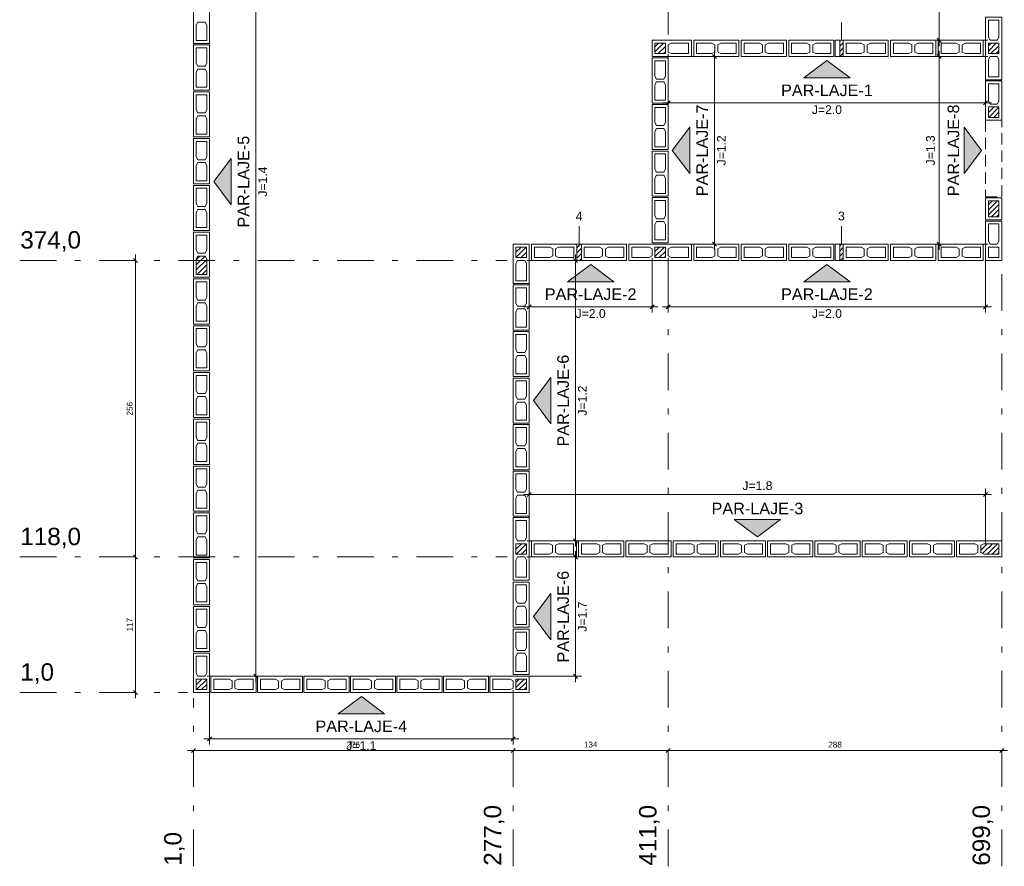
# Model space of a CAD drawing. Header units: millimetres. Extents: x 337 to 624, y -381 to -65.
# Tile 128 of 138: x 469 to 486, y -92 to -78. Entities that reach past the tile are written whole.
import ezdxf

# ---------------------------------------------------------------- set-up
doc = ezdxf.new("R2010")
doc.units = ezdxf.units.MM
doc.header["$MEASUREMENT"] = 0
doc.linetypes.add('DASHDOT2', pattern=[1.27, 0.635, -0.3175, 0, -0.3175])
doc.linetypes.add('JIS_02_2.0', pattern=[0.3, 0.2, -0.1])
for name, color, linetype, lineweight in [('Cotas', 7, 'Continuous', 5), ('Nível 1', 142, 'Continuous', 0), ('PA-Ajustes', 8, 'Continuous', 5), ('PA-Eixos', 9, 'DASHDOT2', 13), ('PA-Graute', 8, 'Continuous', 0), ('PA-Portas', 2, 'JIS_02_2.0', 0), ('PE-Contrafiamento L', 1, 'Continuous', 13), ('PE-Contrafiamento T', 1, 'Continuous', 5), ('PE-Inteiro', 7, 'Continuous', 5), ('PE-Meio', 1, 'Continuous', 5), ('PE-Pastilha', 3, 'Continuous', 5), ('PE-Textos paredes', 7, 'Continuous', 5), ('Texto da cota', 7, 'Continuous', 0), ('Textos', 7, 'Continuous', 5)]:
    doc.layers.add(name, color=color, linetype=linetype, lineweight=lineweight)
doc.styles.add('Arial', font='arial.ttf')
pattern_1 = [(45, (528.147453, -200.407276), (-0.044194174, 0.044194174), [])]

msp = doc.modelspace()

# ---------------------------------------------------------------- hatches: boundary and pattern name
at = {"layer": 'PA-Ajustes', "linetype": 'Continuous'}
h = msp.add_hatch(dxfattribs=at)
h.set_pattern_fill('ANSI31', color=8, scale=0.5, style=0)
h.set_pattern_definition(pattern_1)
h.paths.add_polyline_path([(483.3077, -77.9133), (483.3077, -78.1933), (483.3677, -78.1933), (483.3677, -77.9133)])
h = msp.add_hatch(dxfattribs=at)
h.set_pattern_fill('ANSI31', color=8, scale=0.5, style=0)
h.set_pattern_definition(pattern_1)
h.paths.add_polyline_path([(478.7675, -81.4333), (478.7675, -81.7133), (478.8477, -81.7133), (478.8477, -81.4333)])
h = msp.add_hatch(dxfattribs=at)
h.set_pattern_fill('ANSI31', color=8, scale=0.5, style=0)
h.set_pattern_definition(pattern_1)
h.paths.add_polyline_path([(483.3077, -81.4333), (483.3077, -81.7133), (483.3677, -81.7133), (483.3677, -81.4333)])
at = {"layer": 'PA-Graute', "linetype": 'Continuous'}
h = msp.add_hatch(dxfattribs=at)
h.set_pattern_fill('ANSI31', color=8, scale=0.5, style=0)
h.set_pattern_definition(pattern_1)
h.paths.add_polyline_path([(480.1177, -77.9633), (480.2977, -77.9633), (480.2977, -78.1433), (480.1177, -78.1433)])
h = msp.add_hatch(dxfattribs=at)
h.set_pattern_fill('ANSI31', color=8, scale=0.5, style=0)
h.set_pattern_definition(pattern_1)
h.paths.add_polyline_path([(485.8777, -78.1433), (485.8777, -77.9633), (486.0577, -77.9633), (486.0577, -78.1433)])
h = msp.add_hatch(dxfattribs=at)
h.set_pattern_fill('ANSI31', color=8, scale=0.5, style=0)
h.set_pattern_definition(pattern_1)
h.paths.add_polyline_path([(485.8777, -79.2433), (485.8777, -79.0633), (486.0577, -79.0633), (486.0577, -79.2433)])
h = msp.add_hatch(dxfattribs=at)
h.set_pattern_fill('ANSI31', color=8, scale=0.5, style=0)
h.set_pattern_definition(pattern_1)
h.paths.add_polyline_path([(486.0577, -80.6833), (486.0577, -80.9633), (485.8777, -80.9633), (485.8777, -80.6833)])
h = msp.add_hatch(dxfattribs=at)
h.set_pattern_fill('ANSI31', color=8, scale=0.5, style=0)
h.set_pattern_definition(pattern_1)
h.paths.add_polyline_path([(477.8975, -81.4833), (477.8975, -81.6633), (477.7175, -81.6633), (477.7175, -81.4833)])
h = msp.add_hatch(dxfattribs=at)
h.set_pattern_fill('ANSI31', color=8, scale=0.5, style=0)
h.set_pattern_definition(pattern_1)
h.paths.add_polyline_path([(480.2977, -81.6633), (480.1177, -81.6633), (480.1177, -81.4833), (480.2977, -81.4833)])
h = msp.add_hatch(dxfattribs=at)
h.set_pattern_fill('ANSI31', color=8, scale=0.5, style=0)
h.set_pattern_definition(pattern_1)
h.paths.add_polyline_path([(472.1975, -81.9548), (472.1975, -81.6918), (472.2255, -81.6398), (472.3495, -81.6398), (472.3775, -81.6918), (472.3775, -81.9548)])
h = msp.add_hatch(dxfattribs=at)
h.set_pattern_fill('ANSI31', color=8, scale=0.5, style=0)
h.set_pattern_definition(pattern_1)
h.paths.add_polyline_path([(477.8975, -86.6035), (477.8975, -86.7835), (477.7175, -86.7835), (477.7175, -86.6035)])
h = msp.add_hatch(dxfattribs=at)
h.set_pattern_fill('ANSI31', color=8, scale=0.5, style=0)
h.set_pattern_definition(pattern_1)
h.paths.add_polyline_path([(486.0577, -86.7835), (485.7947, -86.7835), (485.7427, -86.7555), (485.7427, -86.6315), (485.7947, -86.6035), (486.0577, -86.6035)])
h = msp.add_hatch(dxfattribs=at)
h.set_pattern_fill('ANSI31', color=8, scale=0.5, style=0)
h.set_pattern_definition(pattern_1)
h.paths.add_polyline_path([(472.1975, -89.1235), (472.1975, -88.9435), (472.3775, -88.9435), (472.3775, -89.1235)])
h = msp.add_hatch(dxfattribs=at)
h.set_pattern_fill('ANSI31', color=8, scale=0.5, style=0)
h.set_pattern_definition(pattern_1)
h.paths.add_polyline_path([(477.8975, -89.1235), (477.7175, -89.1235), (477.7175, -88.9435), (477.8975, -88.9435)])
at = {"layer": 'PE-Textos paredes', "linetype": 'Continuous'}
for points in [[(483.0877, -78.2633), (482.6877, -78.5633), (483.4877, -78.5633)], [(480.4177, -79.8133), (480.7177, -80.2133), (480.7177, -79.4133)], [(485.7577, -79.8133), (485.4577, -80.2133), (485.4577, -79.4133)], [(472.4975, -80.3534), (472.7975, -80.7534), (472.7975, -79.9534)], [(479.0076, -81.7833), (478.6076, -82.0833), (479.4076, -82.0833)], [(483.0877, -81.7833), (482.6877, -82.0833), (483.4877, -82.0833)], [(478.0175, -84.1334), (478.3175, -84.5334), (478.3175, -83.7334)], [(481.8876, -86.4835), (481.4876, -86.1835), (482.2876, -86.1835)], [(478.0175, -87.8635), (478.3175, -88.2635), (478.3175, -87.4635)], [(475.0475, -89.2435), (474.6475, -89.5435), (475.4475, -89.5435)]]:
    msp.add_hatch(color=7, dxfattribs=at).paths.add_polyline_path(points)

# ---------------------------------------------------------------- linework, layer by layer
at = {"layer": 'Cotas'}
for p, q in [((473.2275, -71.7133), (473.2275, -88.9935)), ((485.0277, -78.0133), (485.0277, -72.9733)), ((485.8677, -77.9133), (484.9277, -77.9133)), ((485.063, -77.9487), (484.9923, -77.8779)), ((480.3077, -78.1933), (481.2477, -78.1933)), ((480.3477, -78.1533), (480.3477, -79.0933)), ((481.1123, -78.1579), (481.183, -78.2287)), ((481.1477, -78.0933), (481.1477, -81.5333)), ((485.8677, -78.1933), (484.9277, -78.1933)), ((485.063, -78.2287), (484.9923, -78.1579)), ((485.0277, -81.5333), (485.0277, -78.0933)), ((485.8277, -78.1533), (485.8277, -79.0933)), ((485.9277, -78.9933), (480.2477, -78.9933)), ((480.383, -78.9579), (480.3123, -79.0287)), ((485.863, -78.9579), (485.7923, -79.0287)), ((480.3077, -81.4333), (481.2477, -81.4333)), ((481.1123, -81.3979), (481.183, -81.4687)), ((485.8677, -81.4333), (484.9277, -81.4333)), ((485.063, -81.4687), (484.9923, -81.3979)), ((471.1475, -81.6133), (471.1475, -86.9335)), ((478.7475, -81.6133), (478.7475, -86.6535)), ((471.1121, -81.6779), (471.1828, -81.7487)), ((477.9075, -81.7133), (478.8475, -81.7133)), ((477.9475, -81.6733), (477.9475, -82.6133)), ((478.7121, -81.6779), (478.7828, -81.7487)), ((480.0677, -81.6733), (480.0677, -82.6133)), ((480.3477, -81.6733), (480.3477, -82.6133)), ((485.8277, -81.6733), (485.8277, -82.6133)), ((480.1677, -82.5133), (477.8475, -82.5133)), ((477.9828, -82.4779), (477.9121, -82.5487)), ((480.103, -82.4779), (480.0323, -82.5487)), ((485.9277, -82.5133), (480.2477, -82.5133)), ((480.383, -82.4779), (480.3123, -82.5487)), ((485.863, -82.4779), (485.7923, -82.5487)), ((477.9475, -86.5935), (477.9475, -85.6535)), ((485.8277, -86.5935), (485.8277, -85.6535)), ((477.8475, -85.7535), (485.9277, -85.7535)), ((477.9121, -85.7889), (477.9828, -85.7181)), ((485.7923, -85.7889), (485.863, -85.7181)), ((478.7121, -86.5181), (478.7828, -86.5889)), ((477.9075, -86.5535), (478.8475, -86.5535)), ((471.1121, -86.7981), (471.1828, -86.8689)), ((471.1121, -86.7981), (471.1828, -86.8689)), ((471.1475, -86.7335), (471.1475, -89.2735)), ((477.9075, -86.8335), (478.8475, -86.8335)), ((478.7121, -86.7981), (478.7828, -86.8689)), ((478.7475, -86.7335), (478.7475, -88.9935)), ((472.3875, -88.8935), (473.3275, -88.8935)), ((473.1921, -88.8581), (473.2628, -88.9289)), ((477.9075, -88.8935), (478.8475, -88.8935)), ((478.7121, -88.8581), (478.7828, -88.9289)), ((471.1121, -89.1381), (471.1828, -89.2089)), ((472.4275, -89.1335), (472.4275, -90.0735)), ((477.6675, -89.1335), (477.6675, -90.0735)), ((472.4628, -89.9381), (472.3921, -90.0089)), ((477.7028, -89.9381), (477.6321, -90.0089)), ((477.7675, -89.9735), (472.3275, -89.9735)), ((477.7675, -90.1735), (472.0475, -90.1735)), ((472.1828, -90.1381), (472.1121, -90.2089)), ((480.4477, -90.1735), (477.5675, -90.1735)), ((477.7028, -90.1381), (477.6321, -90.2089)), ((477.7028, -90.1381), (477.6321, -90.2089)), ((486.2077, -90.1735), (480.2477, -90.1735)), ((480.383, -90.1381), (480.3123, -90.2089)), ((480.383, -90.1381), (480.3123, -90.2089)), ((486.143, -90.1381), (486.0723, -90.2089))]:
    msp.add_line(p, q, dxfattribs=at)
for points in [[(483.3377, -77.9033), (483.3377, -77.6033)], [(478.8076, -81.4233), (478.8076, -81.1233)], [(483.3377, -81.4233), (483.3377, -81.1233)]]:
    msp.add_lwpolyline(points, dxfattribs=at)
at = {"layer": 'PA-Ajustes', "linetype": 'Continuous'}
for points in [[(483.3077, -77.9133), (483.3077, -78.1933), (483.3677, -78.1933), (483.3677, -77.9133), (483.3077, -77.9133)], [(478.7675, -81.4333), (478.7675, -81.7133), (478.8477, -81.7133), (478.8477, -81.4333), (478.7675, -81.4333)], [(483.3077, -81.4333), (483.3077, -81.7133), (483.3677, -81.7133), (483.3677, -81.4333), (483.3077, -81.4333)]]:
    msp.add_lwpolyline(points, dxfattribs=at)
at = {"layer": 'PA-Eixos'}
for p, q in [((480.3477, -77.8133), (480.3477, -68.5333)), ((469.1475, -81.7133), (477.5675, -81.7133)), ((480.3477, -92.1735), (480.3477, -81.8133)), ((486.1077, -92.1735), (486.1077, -81.8133)), ((469.1475, -86.8335), (477.5675, -86.8335)), ((469.1475, -89.1735), (472.0475, -89.1735)), ((472.1475, -92.1735), (472.1475, -89.2735)), ((477.6675, -92.1735), (477.6675, -89.2735))]:
    msp.add_line(p, q, dxfattribs=at)
at = {"layer": 'PA-Portas'}
msp.add_lwpolyline([(486.1077, -79.2933), (485.8277, -79.2933), (485.8277, -80.6133), (486.1077, -80.6133), (486.1077, -79.2933)], dxfattribs=at)
at = {"layer": 'PE-Contrafiamento L', "linetype": 'Continuous'}
for points in [[(480.0677, -77.9133), (480.7477, -77.9133), (480.7477, -78.1933), (480.0677, -78.1933), (480.0677, -77.9133)], [(485.8277, -79.2933), (485.8277, -78.6133), (486.1077, -78.6133), (486.1077, -79.2933), (485.8277, -79.2933)], [(485.8277, -81.7133), (485.8277, -81.0333), (486.1077, -81.0333), (486.1077, -81.7133), (485.8277, -81.7133)], [(477.9475, -81.4333), (477.9475, -82.1133), (477.6675, -82.1133), (477.6675, -81.4333), (477.9475, -81.4333)], [(472.1475, -89.1735), (472.1475, -88.4935), (472.4275, -88.4935), (472.4275, -89.1735), (472.1475, -89.1735)], [(477.9475, -89.1735), (477.2675, -89.1735), (477.2675, -88.8935), (477.9475, -88.8935), (477.9475, -89.1735)]]:
    msp.add_lwpolyline(points, dxfattribs=at)
at = {"layer": 'PE-Contrafiamento L', "linetype": 'Continuous', "lineweight": 5}
for points in [[(480.1177, -77.9633), (480.2977, -77.9633), (480.2977, -78.1433), (480.1177, -78.1433), (480.1177, -77.9633)], [(480.3477, -77.9913), (480.3997, -77.9633), (480.6977, -77.9633), (480.6977, -78.1433), (480.3997, -78.1433), (480.3477, -78.1153), (480.3477, -77.9913)], [(485.9057, -79.0133), (485.8777, -78.9613), (485.8777, -78.6633), (486.0577, -78.6633), (486.0577, -78.9613), (486.0297, -79.0133), (485.9057, -79.0133)], [(485.8777, -79.2433), (485.8777, -79.0633), (486.0577, -79.0633), (486.0577, -79.2433), (485.8777, -79.2433)], [(485.9057, -81.4333), (485.8777, -81.3813), (485.8777, -81.0833), (486.0577, -81.0833), (486.0577, -81.3813), (486.0297, -81.4333), (485.9057, -81.4333)], [(477.8975, -81.4833), (477.8975, -81.6633), (477.7175, -81.6633), (477.7175, -81.4833), (477.8975, -81.4833)], [(485.8777, -81.6633), (485.8777, -81.4833), (486.0577, -81.4833), (486.0577, -81.6633), (485.8777, -81.6633)], [(477.8695, -81.7133), (477.8975, -81.7653), (477.8975, -82.0633), (477.7175, -82.0633), (477.7175, -81.7653), (477.7455, -81.7133), (477.8695, -81.7133)], [(472.2255, -88.8935), (472.1975, -88.8415), (472.1975, -88.5435), (472.3775, -88.5435), (472.3775, -88.8415), (472.3495, -88.8935), (472.2255, -88.8935)], [(472.1975, -89.1235), (472.1975, -88.9435), (472.3775, -88.9435), (472.3775, -89.1235), (472.1975, -89.1235)], [(477.6675, -89.0955), (477.6155, -89.1235), (477.3175, -89.1235), (477.3175, -88.9435), (477.6155, -88.9435), (477.6675, -88.9715), (477.6675, -89.0955)], [(477.8975, -89.1235), (477.7175, -89.1235), (477.7175, -88.9435), (477.8975, -88.9435), (477.8975, -89.1235)]]:
    msp.add_lwpolyline(points, dxfattribs=at)
at = {"layer": 'PE-Contrafiamento T', "linetype": 'Continuous'}
for points in [[(485.8277, -78.5933), (485.8277, -77.5133), (486.1077, -77.5133), (486.1077, -78.5933), (485.8277, -78.5933)], [(480.7477, -81.7133), (479.6677, -81.7133), (479.6677, -81.4333), (480.7477, -81.4333), (480.7477, -81.7133)], [(477.9475, -86.1535), (477.9475, -87.2335), (477.6675, -87.2335), (477.6675, -86.1535), (477.9475, -86.1535)]]:
    msp.add_lwpolyline(points, dxfattribs=at)
at = {"layer": 'PE-Contrafiamento T', "linetype": 'Continuous', "lineweight": 5}
for points in [[(486.0577, -77.5633), (486.0577, -77.8613), (486.0297, -77.9133), (485.9057, -77.9133), (485.8777, -77.8613), (485.8777, -77.5633), (486.0577, -77.5633)], [(485.8777, -78.1433), (485.8777, -77.9633), (486.0577, -77.9633), (486.0577, -78.1433), (485.8777, -78.1433)], [(485.8777, -78.5433), (485.8777, -78.2453), (485.9057, -78.1933), (486.0297, -78.1933), (486.0577, -78.2453), (486.0577, -78.5433), (485.8777, -78.5433)], [(479.7177, -81.4833), (480.0157, -81.4833), (480.0677, -81.5113), (480.0677, -81.6353), (480.0157, -81.6633), (479.7177, -81.6633), (479.7177, -81.4833)], [(480.2977, -81.6633), (480.1177, -81.6633), (480.1177, -81.4833), (480.2977, -81.4833), (480.2977, -81.6633)], [(480.6977, -81.6633), (480.3997, -81.6633), (480.3477, -81.6353), (480.3477, -81.5113), (480.3997, -81.4833), (480.6977, -81.4833), (480.6977, -81.6633)], [(477.8975, -86.2035), (477.8975, -86.5015), (477.8695, -86.5535), (477.7455, -86.5535), (477.7175, -86.5015), (477.7175, -86.2035), (477.8975, -86.2035)], [(477.8975, -86.6035), (477.8975, -86.7835), (477.7175, -86.7835), (477.7175, -86.6035), (477.8975, -86.6035)], [(477.7175, -87.1835), (477.7175, -86.8855), (477.7455, -86.8335), (477.8695, -86.8335), (477.8975, -86.8855), (477.8975, -87.1835), (477.7175, -87.1835)]]:
    msp.add_lwpolyline(points, dxfattribs=at)
at = {"layer": 'PE-Inteiro', "linetype": 'Continuous'}
for points in [[(472.1475, -77.9667), (472.1475, -77.1867), (472.4275, -77.1867), (472.4275, -77.9667), (472.1475, -77.9667)], [(472.1475, -78.7743), (472.1475, -77.9943), (472.4275, -77.9943), (472.4275, -78.7743), (472.1475, -78.7743)], [(480.7877, -77.9133), (481.5677, -77.9133), (481.5677, -78.1933), (480.7877, -78.1933), (480.7877, -77.9133)], [(481.6077, -77.9133), (482.3877, -77.9133), (482.3877, -78.1933), (481.6077, -78.1933), (481.6077, -77.9133)], [(482.4277, -77.9133), (483.2077, -77.9133), (483.2077, -78.1933), (482.4277, -78.1933), (482.4277, -77.9133)], [(483.3677, -77.9133), (484.1477, -77.9133), (484.1477, -78.1933), (483.3677, -78.1933), (483.3677, -77.9133)], [(484.1877, -77.9133), (484.9677, -77.9133), (484.9677, -78.1933), (484.1877, -78.1933), (484.1877, -77.9133)], [(485.0077, -77.9133), (485.7877, -77.9133), (485.7877, -78.1933), (485.0077, -78.1933), (485.0077, -77.9133)], [(480.0677, -78.9973), (480.0677, -78.2173), (480.3477, -78.2173), (480.3477, -78.9973), (480.0677, -78.9973)], [(472.1475, -79.582), (472.1475, -78.802), (472.4275, -78.802), (472.4275, -79.582), (472.1475, -79.582)], [(480.0677, -79.8013), (480.0677, -79.0213), (480.3477, -79.0213), (480.3477, -79.8013), (480.0677, -79.8013)], [(472.1475, -80.3896), (472.1475, -79.6096), (472.4275, -79.6096), (472.4275, -80.3896), (472.1475, -80.3896)], [(480.0677, -80.6053), (480.0677, -79.8253), (480.3477, -79.8253), (480.3477, -80.6053), (480.0677, -80.6053)], [(472.1475, -81.1972), (472.1475, -80.4172), (472.4275, -80.4172), (472.4275, -81.1972), (472.1475, -81.1972)], [(480.0677, -81.4093), (480.0677, -80.6293), (480.3477, -80.6293), (480.3477, -81.4093), (480.0677, -81.4093)], [(472.1475, -82.0048), (472.1475, -81.2248), (472.4275, -81.2248), (472.4275, -82.0048), (472.1475, -82.0048)], [(477.9875, -81.4333), (478.7675, -81.4333), (478.7675, -81.7133), (477.9875, -81.7133), (477.9875, -81.4333)], [(478.8477, -81.4333), (479.6277, -81.4333), (479.6277, -81.7133), (478.8477, -81.7133), (478.8477, -81.4333)], [(480.7877, -81.4333), (481.5677, -81.4333), (481.5677, -81.7133), (480.7877, -81.7133), (480.7877, -81.4333)], [(481.6077, -81.4333), (482.3877, -81.4333), (482.3877, -81.7133), (481.6077, -81.7133), (481.6077, -81.4333)], [(482.4277, -81.4333), (483.2077, -81.4333), (483.2077, -81.7133), (482.4277, -81.7133), (482.4277, -81.4333)], [(483.3677, -81.4333), (484.1477, -81.4333), (484.1477, -81.7133), (483.3677, -81.7133), (483.3677, -81.4333)], [(484.1877, -81.4333), (484.9677, -81.4333), (484.9677, -81.7133), (484.1877, -81.7133), (484.1877, -81.4333)], [(485.0077, -81.4333), (485.7877, -81.4333), (485.7877, -81.7133), (485.0077, -81.7133), (485.0077, -81.4333)], [(472.1475, -82.8125), (472.1475, -82.0325), (472.4275, -82.0325), (472.4275, -82.8125), (472.1475, -82.8125)], [(477.6675, -82.9167), (477.6675, -82.1367), (477.9475, -82.1367), (477.9475, -82.9167), (477.6675, -82.9167)], [(472.1475, -83.6201), (472.1475, -82.8401), (472.4275, -82.8401), (472.4275, -83.6201), (472.1475, -83.6201)], [(477.6675, -83.72), (477.6675, -82.94), (477.9475, -82.94), (477.9475, -83.72), (477.6675, -83.72)], [(472.1475, -84.4277), (472.1475, -83.6477), (472.4275, -83.6477), (472.4275, -84.4277), (472.1475, -84.4277)], [(477.6675, -84.5234), (477.6675, -83.7434), (477.9475, -83.7434), (477.9475, -84.5234), (477.6675, -84.5234)], [(472.1475, -85.2354), (472.1475, -84.4554), (472.4275, -84.4554), (472.4275, -85.2354), (472.1475, -85.2354)], [(477.6675, -85.3268), (477.6675, -84.5468), (477.9475, -84.5468), (477.9475, -85.3268), (477.6675, -85.3268)], [(472.1475, -86.043), (472.1475, -85.263), (472.4275, -85.263), (472.4275, -86.043), (472.1475, -86.043)], [(477.6675, -86.1301), (477.6675, -85.3501), (477.9475, -85.3501), (477.9475, -86.1301), (477.6675, -86.1301)], [(472.1475, -86.8506), (472.1475, -86.0706), (472.4275, -86.0706), (472.4275, -86.8506), (472.1475, -86.8506)], [(478.7635, -86.8335), (477.9835, -86.8335), (477.9835, -86.5535), (478.7635, -86.5535), (478.7635, -86.8335)], [(479.5795, -86.8335), (478.7995, -86.8335), (478.7995, -86.5535), (479.5795, -86.5535), (479.5795, -86.8335)], [(480.3955, -86.8335), (479.6155, -86.8335), (479.6155, -86.5535), (480.3955, -86.5535), (480.3955, -86.8335)], [(481.2115, -86.8335), (480.4315, -86.8335), (480.4315, -86.5535), (481.2115, -86.5535), (481.2115, -86.8335)], [(482.0276, -86.8335), (481.2476, -86.8335), (481.2476, -86.5535), (482.0276, -86.5535), (482.0276, -86.8335)], [(482.8436, -86.8335), (482.0636, -86.8335), (482.0636, -86.5535), (482.8436, -86.5535), (482.8436, -86.8335)], [(483.6596, -86.8335), (482.8796, -86.8335), (482.8796, -86.5535), (483.6596, -86.5535), (483.6596, -86.8335)], [(484.4756, -86.8335), (483.6956, -86.8335), (483.6956, -86.5535), (484.4756, -86.5535), (484.4756, -86.8335)], [(485.2916, -86.8335), (484.5116, -86.8335), (484.5116, -86.5535), (485.2916, -86.5535), (485.2916, -86.8335)], [(486.1077, -86.8335), (485.3277, -86.8335), (485.3277, -86.5535), (486.1077, -86.5535), (486.1077, -86.8335)], [(472.1475, -87.6582), (472.1475, -86.8782), (472.4275, -86.8782), (472.4275, -87.6582), (472.1475, -87.6582)], [(477.6675, -88.0468), (477.6675, -87.2668), (477.9475, -87.2668), (477.9475, -88.0468), (477.6675, -88.0468)], [(472.1475, -88.4659), (472.1475, -87.6859), (472.4275, -87.6859), (472.4275, -88.4659), (472.1475, -88.4659)], [(477.6675, -88.8602), (477.6675, -88.0802), (477.9475, -88.0802), (477.9475, -88.8602), (477.6675, -88.8602)], [(472.4503, -88.8935), (473.2303, -88.8935), (473.2303, -89.1735), (472.4503, -89.1735), (472.4503, -88.8935)], [(473.2532, -88.8935), (474.0332, -88.8935), (474.0332, -89.1735), (473.2532, -89.1735), (473.2532, -88.8935)], [(474.056, -88.8935), (474.836, -88.8935), (474.836, -89.1735), (474.056, -89.1735), (474.056, -88.8935)], [(474.8589, -88.8935), (475.6389, -88.8935), (475.6389, -89.1735), (474.8589, -89.1735), (474.8589, -88.8935)], [(475.6617, -88.8935), (476.4417, -88.8935), (476.4417, -89.1735), (475.6617, -89.1735), (475.6617, -88.8935)], [(476.4646, -88.8935), (477.2446, -88.8935), (477.2446, -89.1735), (476.4646, -89.1735), (476.4646, -88.8935)]]:
    msp.add_lwpolyline(points, dxfattribs=at)
at = {"layer": 'PE-Inteiro', "linetype": 'Continuous', "lineweight": 5}
for points in [[(472.1975, -77.9167), (472.1975, -77.6537), (472.2255, -77.6017), (472.3495, -77.6017), (472.3775, -77.6537), (472.3775, -77.9167), (472.1975, -77.9167)], [(480.8377, -77.9633), (481.1007, -77.9633), (481.1527, -77.9913), (481.1527, -78.1153), (481.1007, -78.1433), (480.8377, -78.1433), (480.8377, -77.9633)], [(481.5177, -78.1433), (481.2547, -78.1433), (481.2027, -78.1153), (481.2027, -77.9913), (481.2547, -77.9633), (481.5177, -77.9633), (481.5177, -78.1433)], [(481.6577, -77.9633), (481.9207, -77.9633), (481.9727, -77.9913), (481.9727, -78.1153), (481.9207, -78.1433), (481.6577, -78.1433), (481.6577, -77.9633)], [(482.3377, -78.1433), (482.0747, -78.1433), (482.0227, -78.1153), (482.0227, -77.9913), (482.0747, -77.9633), (482.3377, -77.9633), (482.3377, -78.1433)], [(482.4777, -77.9633), (482.7407, -77.9633), (482.7927, -77.9913), (482.7927, -78.1153), (482.7407, -78.1433), (482.4777, -78.1433), (482.4777, -77.9633)], [(483.1577, -78.1433), (482.8947, -78.1433), (482.8427, -78.1153), (482.8427, -77.9913), (482.8947, -77.9633), (483.1577, -77.9633), (483.1577, -78.1433)], [(483.4177, -77.9633), (483.6807, -77.9633), (483.7327, -77.9913), (483.7327, -78.1153), (483.6807, -78.1433), (483.4177, -78.1433), (483.4177, -77.9633)], [(484.0977, -78.1433), (483.8347, -78.1433), (483.7827, -78.1153), (483.7827, -77.9913), (483.8347, -77.9633), (484.0977, -77.9633), (484.0977, -78.1433)], [(484.2377, -77.9633), (484.5007, -77.9633), (484.5527, -77.9913), (484.5527, -78.1153), (484.5007, -78.1433), (484.2377, -78.1433), (484.2377, -77.9633)], [(484.9177, -78.1433), (484.6547, -78.1433), (484.6027, -78.1153), (484.6027, -77.9913), (484.6547, -77.9633), (484.9177, -77.9633), (484.9177, -78.1433)], [(485.0577, -77.9633), (485.3207, -77.9633), (485.3727, -77.9913), (485.3727, -78.1153), (485.3207, -78.1433), (485.0577, -78.1433), (485.0577, -77.9633)], [(485.7377, -78.1433), (485.4747, -78.1433), (485.4227, -78.1153), (485.4227, -77.9913), (485.4747, -77.9633), (485.7377, -77.9633), (485.7377, -78.1433)], [(472.3775, -78.0443), (472.3775, -78.3073), (472.3495, -78.3593), (472.2255, -78.3593), (472.1975, -78.3073), (472.1975, -78.0443), (472.3775, -78.0443)], [(480.2977, -78.2673), (480.2977, -78.5303), (480.2697, -78.5823), (480.1457, -78.5823), (480.1177, -78.5303), (480.1177, -78.2673), (480.2977, -78.2673)], [(472.1975, -78.7243), (472.1975, -78.4613), (472.2255, -78.4093), (472.3495, -78.4093), (472.3775, -78.4613), (472.3775, -78.7243), (472.1975, -78.7243)], [(480.1177, -78.9473), (480.1177, -78.6843), (480.1457, -78.6323), (480.2697, -78.6323), (480.2977, -78.6843), (480.2977, -78.9473), (480.1177, -78.9473)], [(472.3775, -78.852), (472.3775, -79.115), (472.3495, -79.167), (472.2255, -79.167), (472.1975, -79.115), (472.1975, -78.852), (472.3775, -78.852)], [(472.1975, -79.532), (472.1975, -79.269), (472.2255, -79.217), (472.3495, -79.217), (472.3775, -79.269), (472.3775, -79.532), (472.1975, -79.532)], [(480.2977, -79.0713), (480.2977, -79.3343), (480.2697, -79.3863), (480.1457, -79.3863), (480.1177, -79.3343), (480.1177, -79.0713), (480.2977, -79.0713)], [(480.1177, -79.7513), (480.1177, -79.4883), (480.1457, -79.4363), (480.2697, -79.4363), (480.2977, -79.4883), (480.2977, -79.7513), (480.1177, -79.7513)], [(472.3775, -79.6596), (472.3775, -79.9226), (472.3495, -79.9746), (472.2255, -79.9746), (472.1975, -79.9226), (472.1975, -79.6596), (472.3775, -79.6596)], [(480.2977, -79.8753), (480.2977, -80.1383), (480.2697, -80.1903), (480.1457, -80.1903), (480.1177, -80.1383), (480.1177, -79.8753), (480.2977, -79.8753)], [(472.1975, -80.3396), (472.1975, -80.0766), (472.2255, -80.0246), (472.3495, -80.0246), (472.3775, -80.0766), (472.3775, -80.3396), (472.1975, -80.3396)], [(480.1177, -80.5553), (480.1177, -80.2923), (480.1457, -80.2403), (480.2697, -80.2403), (480.2977, -80.2923), (480.2977, -80.5553), (480.1177, -80.5553)], [(472.3775, -80.4672), (472.3775, -80.7302), (472.3495, -80.7822), (472.2255, -80.7822), (472.1975, -80.7302), (472.1975, -80.4672), (472.3775, -80.4672)], [(480.2977, -80.6793), (480.2977, -80.9423), (480.2697, -80.9943), (480.1457, -80.9943), (480.1177, -80.9423), (480.1177, -80.6793), (480.2977, -80.6793)], [(472.1975, -81.1472), (472.1975, -80.8842), (472.2255, -80.8322), (472.3495, -80.8322), (472.3775, -80.8842), (472.3775, -81.1472), (472.1975, -81.1472)], [(480.1177, -81.3593), (480.1177, -81.0963), (480.1457, -81.0443), (480.2697, -81.0443), (480.2977, -81.0963), (480.2977, -81.3593), (480.1177, -81.3593)], [(472.3775, -81.2748), (472.3775, -81.5378), (472.3495, -81.5898), (472.2255, -81.5898), (472.1975, -81.5378), (472.1975, -81.2748), (472.3775, -81.2748)], [(478.0375, -81.4833), (478.3005, -81.4833), (478.3525, -81.5113), (478.3525, -81.6353), (478.3005, -81.6633), (478.0375, -81.6633), (478.0375, -81.4833)], [(478.7175, -81.6633), (478.4545, -81.6633), (478.4025, -81.6353), (478.4025, -81.5113), (478.4545, -81.4833), (478.7175, -81.4833), (478.7175, -81.6633)], [(478.8977, -81.4833), (479.1607, -81.4833), (479.2127, -81.5113), (479.2127, -81.6353), (479.1607, -81.6633), (478.8977, -81.6633), (478.8977, -81.4833)], [(479.5777, -81.6633), (479.3147, -81.6633), (479.2627, -81.6353), (479.2627, -81.5113), (479.3147, -81.4833), (479.5777, -81.4833), (479.5777, -81.6633)], [(480.8377, -81.4833), (481.1007, -81.4833), (481.1527, -81.5113), (481.1527, -81.6353), (481.1007, -81.6633), (480.8377, -81.6633), (480.8377, -81.4833)], [(481.5177, -81.6633), (481.2547, -81.6633), (481.2027, -81.6353), (481.2027, -81.5113), (481.2547, -81.4833), (481.5177, -81.4833), (481.5177, -81.6633)], [(481.6577, -81.4833), (481.9207, -81.4833), (481.9727, -81.5113), (481.9727, -81.6353), (481.9207, -81.6633), (481.6577, -81.6633), (481.6577, -81.4833)], [(482.3377, -81.6633), (482.0747, -81.6633), (482.0227, -81.6353), (482.0227, -81.5113), (482.0747, -81.4833), (482.3377, -81.4833), (482.3377, -81.6633)], [(482.4777, -81.4833), (482.7407, -81.4833), (482.7927, -81.5113), (482.7927, -81.6353), (482.7407, -81.6633), (482.4777, -81.6633), (482.4777, -81.4833)], [(483.1577, -81.6633), (482.8947, -81.6633), (482.8427, -81.6353), (482.8427, -81.5113), (482.8947, -81.4833), (483.1577, -81.4833), (483.1577, -81.6633)], [(483.4177, -81.4833), (483.6807, -81.4833), (483.7327, -81.5113), (483.7327, -81.6353), (483.6807, -81.6633), (483.4177, -81.6633), (483.4177, -81.4833)], [(484.0977, -81.6633), (483.8347, -81.6633), (483.7827, -81.6353), (483.7827, -81.5113), (483.8347, -81.4833), (484.0977, -81.4833), (484.0977, -81.6633)], [(484.2377, -81.4833), (484.5007, -81.4833), (484.5527, -81.5113), (484.5527, -81.6353), (484.5007, -81.6633), (484.2377, -81.6633), (484.2377, -81.4833)], [(484.9177, -81.6633), (484.6547, -81.6633), (484.6027, -81.6353), (484.6027, -81.5113), (484.6547, -81.4833), (484.9177, -81.4833), (484.9177, -81.6633)], [(485.0577, -81.4833), (485.3207, -81.4833), (485.3727, -81.5113), (485.3727, -81.6353), (485.3207, -81.6633), (485.0577, -81.6633), (485.0577, -81.4833)], [(485.7377, -81.6633), (485.4747, -81.6633), (485.4227, -81.6353), (485.4227, -81.5113), (485.4747, -81.4833), (485.7377, -81.4833), (485.7377, -81.6633)], [(472.1975, -81.9548), (472.1975, -81.6918), (472.2255, -81.6398), (472.3495, -81.6398), (472.3775, -81.6918), (472.3775, -81.9548), (472.1975, -81.9548)], [(472.3775, -82.0825), (472.3775, -82.3455), (472.3495, -82.3975), (472.2255, -82.3975), (472.1975, -82.3455), (472.1975, -82.0825), (472.3775, -82.0825)], [(477.8975, -82.1867), (477.8975, -82.4497), (477.8695, -82.5017), (477.7455, -82.5017), (477.7175, -82.4497), (477.7175, -82.1867), (477.8975, -82.1867)], [(472.1975, -82.7625), (472.1975, -82.4995), (472.2255, -82.4475), (472.3495, -82.4475), (472.3775, -82.4995), (472.3775, -82.7625), (472.1975, -82.7625)], [(477.7175, -82.8667), (477.7175, -82.6037), (477.7455, -82.5517), (477.8695, -82.5517), (477.8975, -82.6037), (477.8975, -82.8667), (477.7175, -82.8667)], [(472.3775, -82.8901), (472.3775, -83.1531), (472.3495, -83.2051), (472.2255, -83.2051), (472.1975, -83.1531), (472.1975, -82.8901), (472.3775, -82.8901)], [(477.8975, -82.99), (477.8975, -83.253), (477.8695, -83.305), (477.7455, -83.305), (477.7175, -83.253), (477.7175, -82.99), (477.8975, -82.99)], [(472.1975, -83.5701), (472.1975, -83.3071), (472.2255, -83.2551), (472.3495, -83.2551), (472.3775, -83.3071), (472.3775, -83.5701), (472.1975, -83.5701)], [(477.7175, -83.67), (477.7175, -83.407), (477.7455, -83.355), (477.8695, -83.355), (477.8975, -83.407), (477.8975, -83.67), (477.7175, -83.67)], [(472.3775, -83.6977), (472.3775, -83.9607), (472.3495, -84.0127), (472.2255, -84.0127), (472.1975, -83.9607), (472.1975, -83.6977), (472.3775, -83.6977)], [(477.8975, -83.7934), (477.8975, -84.0564), (477.8695, -84.1084), (477.7455, -84.1084), (477.7175, -84.0564), (477.7175, -83.7934), (477.8975, -83.7934)], [(472.1975, -84.3777), (472.1975, -84.1147), (472.2255, -84.0627), (472.3495, -84.0627), (472.3775, -84.1147), (472.3775, -84.3777), (472.1975, -84.3777)], [(477.7175, -84.4734), (477.7175, -84.2104), (477.7455, -84.1584), (477.8695, -84.1584), (477.8975, -84.2104), (477.8975, -84.4734), (477.7175, -84.4734)], [(472.3775, -84.5054), (472.3775, -84.7684), (472.3495, -84.8204), (472.2255, -84.8204), (472.1975, -84.7684), (472.1975, -84.5054), (472.3775, -84.5054)], [(477.8975, -84.5968), (477.8975, -84.8598), (477.8695, -84.9118), (477.7455, -84.9118), (477.7175, -84.8598), (477.7175, -84.5968), (477.8975, -84.5968)], [(472.1975, -85.1854), (472.1975, -84.9224), (472.2255, -84.8704), (472.3495, -84.8704), (472.3775, -84.9224), (472.3775, -85.1854), (472.1975, -85.1854)], [(477.7175, -85.2768), (477.7175, -85.0138), (477.7455, -84.9618), (477.8695, -84.9618), (477.8975, -85.0138), (477.8975, -85.2768), (477.7175, -85.2768)], [(472.3775, -85.313), (472.3775, -85.576), (472.3495, -85.628), (472.2255, -85.628), (472.1975, -85.576), (472.1975, -85.313), (472.3775, -85.313)], [(477.8975, -85.4001), (477.8975, -85.6631), (477.8695, -85.7151), (477.7455, -85.7151), (477.7175, -85.6631), (477.7175, -85.4001), (477.8975, -85.4001)], [(472.1975, -85.993), (472.1975, -85.73), (472.2255, -85.678), (472.3495, -85.678), (472.3775, -85.73), (472.3775, -85.993), (472.1975, -85.993)], [(477.7175, -86.0801), (477.7175, -85.8171), (477.7455, -85.7651), (477.8695, -85.7651), (477.8975, -85.8171), (477.8975, -86.0801), (477.7175, -86.0801)], [(472.3775, -86.1206), (472.3775, -86.3836), (472.3495, -86.4356), (472.2255, -86.4356), (472.1975, -86.3836), (472.1975, -86.1206), (472.3775, -86.1206)], [(472.1975, -86.8006), (472.1975, -86.5376), (472.2255, -86.4856), (472.3495, -86.4856), (472.3775, -86.5376), (472.3775, -86.8006), (472.1975, -86.8006)], [(478.0335, -86.6035), (478.2965, -86.6035), (478.3485, -86.6315), (478.3485, -86.7555), (478.2965, -86.7835), (478.0335, -86.7835), (478.0335, -86.6035)], [(478.7135, -86.7835), (478.4505, -86.7835), (478.3985, -86.7555), (478.3985, -86.6315), (478.4505, -86.6035), (478.7135, -86.6035), (478.7135, -86.7835)], [(478.8495, -86.6035), (479.1125, -86.6035), (479.1645, -86.6315), (479.1645, -86.7555), (479.1125, -86.7835), (478.8495, -86.7835), (478.8495, -86.6035)], [(479.5295, -86.7835), (479.2665, -86.7835), (479.2145, -86.7555), (479.2145, -86.6315), (479.2665, -86.6035), (479.5295, -86.6035), (479.5295, -86.7835)], [(479.6655, -86.6035), (479.9285, -86.6035), (479.9805, -86.6315), (479.9805, -86.7555), (479.9285, -86.7835), (479.6655, -86.7835), (479.6655, -86.6035)], [(480.3455, -86.7835), (480.0825, -86.7835), (480.0305, -86.7555), (480.0305, -86.6315), (480.0825, -86.6035), (480.3455, -86.6035), (480.3455, -86.7835)], [(480.4815, -86.6035), (480.7445, -86.6035), (480.7965, -86.6315), (480.7965, -86.7555), (480.7445, -86.7835), (480.4815, -86.7835), (480.4815, -86.6035)], [(481.1615, -86.7835), (480.8985, -86.7835), (480.8465, -86.7555), (480.8465, -86.6315), (480.8985, -86.6035), (481.1615, -86.6035), (481.1615, -86.7835)], [(481.2976, -86.6035), (481.5606, -86.6035), (481.6126, -86.6315), (481.6126, -86.7555), (481.5606, -86.7835), (481.2976, -86.7835), (481.2976, -86.6035)], [(481.9776, -86.7835), (481.7146, -86.7835), (481.6626, -86.7555), (481.6626, -86.6315), (481.7146, -86.6035), (481.9776, -86.6035), (481.9776, -86.7835)], [(482.1136, -86.6035), (482.3766, -86.6035), (482.4286, -86.6315), (482.4286, -86.7555), (482.3766, -86.7835), (482.1136, -86.7835), (482.1136, -86.6035)], [(482.7936, -86.7835), (482.5306, -86.7835), (482.4786, -86.7555), (482.4786, -86.6315), (482.5306, -86.6035), (482.7936, -86.6035), (482.7936, -86.7835)], [(482.9296, -86.6035), (483.1926, -86.6035), (483.2446, -86.6315), (483.2446, -86.7555), (483.1926, -86.7835), (482.9296, -86.7835), (482.9296, -86.6035)], [(483.6096, -86.7835), (483.3466, -86.7835), (483.2946, -86.7555), (483.2946, -86.6315), (483.3466, -86.6035), (483.6096, -86.6035), (483.6096, -86.7835)], [(483.7456, -86.6035), (484.0086, -86.6035), (484.0606, -86.6315), (484.0606, -86.7555), (484.0086, -86.7835), (483.7456, -86.7835), (483.7456, -86.6035)], [(484.4256, -86.7835), (484.1626, -86.7835), (484.1106, -86.7555), (484.1106, -86.6315), (484.1626, -86.6035), (484.4256, -86.6035), (484.4256, -86.7835)], [(484.5616, -86.6035), (484.8246, -86.6035), (484.8766, -86.6315), (484.8766, -86.7555), (484.8246, -86.7835), (484.5616, -86.7835), (484.5616, -86.6035)], [(485.2416, -86.7835), (484.9786, -86.7835), (484.9266, -86.7555), (484.9266, -86.6315), (484.9786, -86.6035), (485.2416, -86.6035), (485.2416, -86.7835)], [(485.3777, -86.6035), (485.6407, -86.6035), (485.6927, -86.6315), (485.6927, -86.7555), (485.6407, -86.7835), (485.3777, -86.7835), (485.3777, -86.6035)], [(486.0577, -86.7835), (485.7947, -86.7835), (485.7427, -86.7555), (485.7427, -86.6315), (485.7947, -86.6035), (486.0577, -86.6035), (486.0577, -86.7835)], [(472.3775, -86.9282), (472.3775, -87.1912), (472.3495, -87.2432), (472.2255, -87.2432), (472.1975, -87.1912), (472.1975, -86.9282), (472.3775, -86.9282)], [(472.1975, -87.6082), (472.1975, -87.3452), (472.2255, -87.2932), (472.3495, -87.2932), (472.3775, -87.3452), (472.3775, -87.6082), (472.1975, -87.6082)], [(477.8975, -87.3168), (477.8975, -87.5798), (477.8695, -87.6318), (477.7455, -87.6318), (477.7175, -87.5798), (477.7175, -87.3168), (477.8975, -87.3168)], [(472.3775, -87.7359), (472.3775, -87.9989), (472.3495, -88.0509), (472.2255, -88.0509), (472.1975, -87.9989), (472.1975, -87.7359), (472.3775, -87.7359)], [(477.7175, -87.9968), (477.7175, -87.7338), (477.7455, -87.6818), (477.8695, -87.6818), (477.8975, -87.7338), (477.8975, -87.9968), (477.7175, -87.9968)], [(472.1975, -88.4159), (472.1975, -88.1529), (472.2255, -88.1009), (472.3495, -88.1009), (472.3775, -88.1529), (472.3775, -88.4159), (472.1975, -88.4159)], [(477.8975, -88.1302), (477.8975, -88.3932), (477.8695, -88.4452), (477.7455, -88.4452), (477.7175, -88.3932), (477.7175, -88.1302), (477.8975, -88.1302)], [(477.7175, -88.8102), (477.7175, -88.5472), (477.7455, -88.4952), (477.8695, -88.4952), (477.8975, -88.5472), (477.8975, -88.8102), (477.7175, -88.8102)], [(472.5003, -88.9435), (472.7633, -88.9435), (472.8153, -88.9715), (472.8153, -89.0955), (472.7633, -89.1235), (472.5003, -89.1235), (472.5003, -88.9435)], [(473.1803, -89.1235), (472.9173, -89.1235), (472.8653, -89.0955), (472.8653, -88.9715), (472.9173, -88.9435), (473.1803, -88.9435), (473.1803, -89.1235)], [(473.3032, -88.9435), (473.5662, -88.9435), (473.6182, -88.9715), (473.6182, -89.0955), (473.5662, -89.1235), (473.3032, -89.1235), (473.3032, -88.9435)], [(473.9832, -89.1235), (473.7202, -89.1235), (473.6682, -89.0955), (473.6682, -88.9715), (473.7202, -88.9435), (473.9832, -88.9435), (473.9832, -89.1235)], [(474.106, -88.9435), (474.369, -88.9435), (474.421, -88.9715), (474.421, -89.0955), (474.369, -89.1235), (474.106, -89.1235), (474.106, -88.9435)], [(474.786, -89.1235), (474.523, -89.1235), (474.471, -89.0955), (474.471, -88.9715), (474.523, -88.9435), (474.786, -88.9435), (474.786, -89.1235)], [(474.9089, -88.9435), (475.1719, -88.9435), (475.2239, -88.9715), (475.2239, -89.0955), (475.1719, -89.1235), (474.9089, -89.1235), (474.9089, -88.9435)], [(475.5889, -89.1235), (475.3259, -89.1235), (475.2739, -89.0955), (475.2739, -88.9715), (475.3259, -88.9435), (475.5889, -88.9435), (475.5889, -89.1235)], [(475.7117, -88.9435), (475.9747, -88.9435), (476.0267, -88.9715), (476.0267, -89.0955), (475.9747, -89.1235), (475.7117, -89.1235), (475.7117, -88.9435)], [(476.3917, -89.1235), (476.1287, -89.1235), (476.0767, -89.0955), (476.0767, -88.9715), (476.1287, -88.9435), (476.3917, -88.9435), (476.3917, -89.1235)], [(476.5146, -88.9435), (476.7776, -88.9435), (476.8296, -88.9715), (476.8296, -89.0955), (476.7776, -89.1235), (476.5146, -89.1235), (476.5146, -88.9435)], [(477.1946, -89.1235), (476.9316, -89.1235), (476.8796, -89.0955), (476.8796, -88.9715), (476.9316, -88.9435), (477.1946, -88.9435), (477.1946, -89.1235)]]:
    msp.add_lwpolyline(points, dxfattribs=at)
at = {"layer": 'PE-Meio', "linetype": 'Continuous'}
msp.add_lwpolyline([(486.1077, -80.6333), (486.1077, -81.0133), (485.8277, -81.0133), (485.8277, -80.6333), (486.1077, -80.6333)], dxfattribs=at)
at = {"layer": 'PE-Meio', "linetype": 'Continuous', "lineweight": 5}
msp.add_lwpolyline([(486.0577, -80.6833), (486.0577, -80.9633), (485.8777, -80.9633), (485.8777, -80.6833), (486.0577, -80.6833)], dxfattribs=at)
at = {"layer": 'PE-Pastilha', "linetype": 'Continuous'}
for points in [[(483.2277, -77.9133), (483.3077, -77.9133), (483.3077, -78.1933), (483.2277, -78.1933), (483.2277, -77.9133)], [(483.2277, -81.4333), (483.3077, -81.4333), (483.3077, -81.7133), (483.2277, -81.7133), (483.2277, -81.4333)]]:
    msp.add_lwpolyline(points, dxfattribs=at)
at = {"layer": 'PE-Textos paredes'}
for points in [[(483.0877, -78.2633), (482.6877, -78.5633), (483.4877, -78.5633), (483.0877, -78.2633)], [(480.4177, -79.8133), (480.7177, -80.2133), (480.7177, -79.4133), (480.4177, -79.8133)], [(485.7577, -79.8133), (485.4577, -80.2133), (485.4577, -79.4133), (485.7577, -79.8133)], [(472.4975, -80.3534), (472.7975, -80.7534), (472.7975, -79.9534), (472.4975, -80.3534)], [(479.0076, -81.7833), (478.6076, -82.0833), (479.4076, -82.0833), (479.0076, -81.7833)], [(483.0877, -81.7833), (482.6877, -82.0833), (483.4877, -82.0833), (483.0877, -81.7833)], [(478.0175, -84.1334), (478.3175, -84.5334), (478.3175, -83.7334), (478.0175, -84.1334)], [(481.8876, -86.4835), (481.4876, -86.1835), (482.2876, -86.1835), (481.8876, -86.4835)], [(478.0175, -87.8635), (478.3175, -88.2635), (478.3175, -87.4635), (478.0175, -87.8635)], [(475.0475, -89.2435), (474.6475, -89.5435), (475.4475, -89.5435), (475.0475, -89.2435)]]:
    msp.add_lwpolyline(points, dxfattribs=at)

# ---------------------------------------------------------------- texts
at = {"layer": 'Nível 1', "char_height": 0.3, "attachment_point": 7, "line_spacing_factor": 0.9, "style": 'Arial'}
for s, insert, width in [('374,0', (469.1575, -81.5643), 2.136799), ('118,0', (469.1575, -86.6845), 2.136799), ('118,0', (469.1575, -86.6845), 2.136799), ('1,0', (469.1575, -89.0245), 1.204787), ('1,0', (469.1575, -89.0245), 1.204787)]:
    msp.add_mtext(s, dxfattribs=dict(at, insert=insert, width=width))
at = {"layer": 'Nível 1', "char_height": 0.3, "attachment_point": 7, "rotation": 90.00021, "line_spacing_factor": 0.9, "style": 'Arial'}
for s, insert, width in [('277,0', (477.5185, -92.1635), 2.136799), ('277,0', (477.5185, -92.1635), 2.136799), ('411,0', (480.1987, -92.1635), 2.136799), ('699,0', (485.9587, -92.1635), 2.136799), ('699,0', (485.9587, -92.1635), 2.136799), ('1,0', (471.9985, -92.1635), 1.204787), ('1,0', (471.9985, -92.1635), 1.204787)]:
    msp.add_mtext(s, dxfattribs=dict(at, insert=insert, width=width))
at = {"layer": 'PE-Textos paredes', "char_height": 0.2, "width": 3.167988, "attachment_point": 8, "line_spacing_factor": 0.6, "style": 'Arial'}
for s, insert in [('PAR-LAJE-1', (483.0877, -78.8793)), ('PAR-LAJE-2', (479.0076, -82.3993)), ('PAR-LAJE-2', (483.0877, -82.3993)), ('PAR-LAJE-3', (481.8876, -86.0995)), ('PAR-LAJE-4', (475.0475, -89.8595))]:
    msp.add_mtext(s, dxfattribs=dict(at, insert=insert))
at = {"layer": 'PE-Textos paredes', "char_height": 0.2, "width": 3.167988, "attachment_point": 8, "rotation": 90.00021, "line_spacing_factor": 0.6, "style": 'Arial'}
for s, insert in [('PAR-LAJE-7', (481.0337, -79.8133)), ('PAR-LAJE-8', (485.3737, -79.8133)), ('PAR-LAJE-5', (473.1135, -80.3534)), ('PAR-LAJE-6', (478.6335, -84.1334)), ('PAR-LAJE-6', (478.6335, -87.8635))]:
    msp.add_mtext(s, dxfattribs=dict(at, insert=insert))
at = {"layer": 'Texto da cota', "attachment_point": 8, "style": 'Arial'}
for s, insert, char_height, width, line_spacing_factor in [('J=2.0', (483.0877, -79.1873), 0.15, 1.036738, 0.6), ('J=2.0', (479.0076, -82.7073), 0.15, 1.036738, 0.6), ('J=2.0', (483.0877, -82.7073), 0.15, 1.036738, 0.6), ('J=1.8', (481.8876, -85.6785), 0.15, 1.036738, 0.6), ('276', (474.9075, -90.1235), 0.1, 0.506006, 0.9), ('J=1.1', (475.0475, -90.1675), 0.15, 1.036738, 0.6), ('134', (479.0076, -90.1235), 0.1, 0.506006, 0.9), ('288', (483.2277, -90.1235), 0.1, 0.506006, 0.9)]:
    msp.add_mtext(s, dxfattribs=dict(at, insert=insert, char_height=char_height, width=width, line_spacing_factor=line_spacing_factor))
at = {"layer": 'Texto da cota', "attachment_point": 8, "rotation": 90.00021, "style": 'Arial'}
for s, insert, char_height, width, line_spacing_factor in [('J=1.2', (481.3417, -79.8133), 0.15, 1.036738, 0.6), ('J=1.3', (484.9527, -79.8133), 0.15, 1.036738, 0.6), ('J=1.4', (473.4215, -80.3534), 0.15, 1.036738, 0.6), ('J=1.2', (478.9415, -84.1334), 0.15, 1.036738, 0.6), ('256', (471.0975, -84.2734), 0.1, 0.506006, 0.9), ('J=1.7', (478.9415, -87.8635), 0.15, 1.036738, 0.6), ('117', (471.0975, -88.0035), 0.1, 0.506006, 0.9)]:
    msp.add_mtext(s, dxfattribs=dict(at, insert=insert, char_height=char_height, width=width, line_spacing_factor=line_spacing_factor))
at = {"layer": 'Textos', "char_height": 0.15, "width": 0.233003, "attachment_point": 8, "line_spacing_factor": 0.6, "style": 'Arial'}
for s, insert in [('4', (478.8076, -81.0238)), ('3', (483.3377, -81.0238))]:
    msp.add_mtext(s, dxfattribs=dict(at, insert=insert))

doc.saveas('drawing.dxf')
